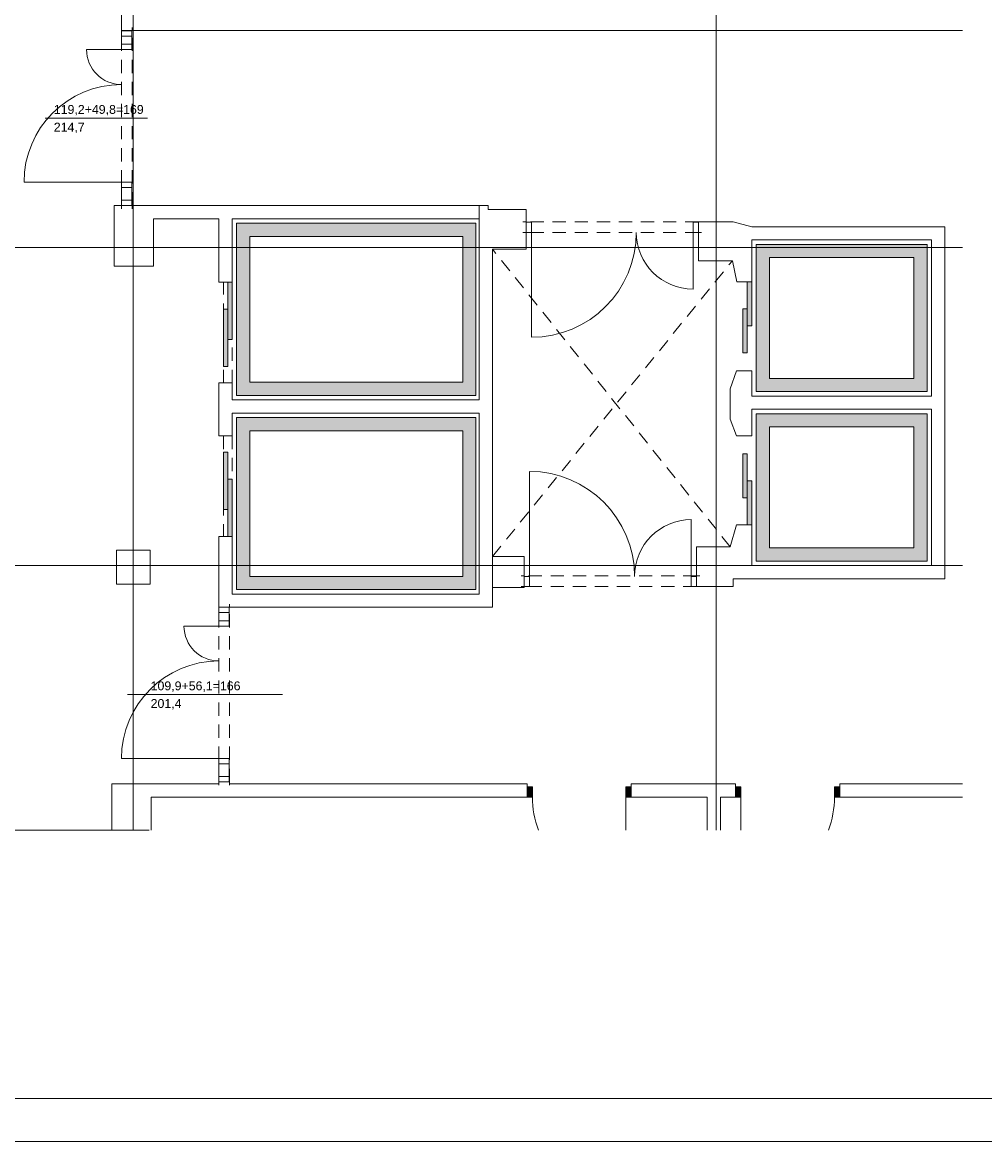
# Paper-space layout 'A-19 ROZBIÓRKI - PIĘTRO 1' of a CAD drawing. Header units: millimetres. Extents: x 0 to 540, y 0 to 297.
# Tile 5 of 8: x 198 to 307, y 0 to 127. Entities that reach past the tile are written whole.
import ezdxf
from ezdxf.xclip import XClip

# ---------------------------------------------------------------- set-up
doc = ezdxf.new("R2010")
doc.units = ezdxf.units.MM
doc.header["$MEASUREMENT"] = 0
doc.header["$XCLIPFRAME"] = 0
for name, pattern in [('ACAD_ISO03W100', [300, 120, -180]), ('DASHDOTX2', [1000, 500, -250, 0, -250]), ('Przer. długie kreski', [2.5, 1.5, -1]), ('PRZERYWANA_DU_A', [550, 350.0000000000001, -199.9999999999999])]:
    doc.linetypes.add(name, pattern=pattern)
for name, color, linetype, lineweight in [('0_Nr_pióra__2', 8, 'Continuous', 13), ('A_linie przekroju_Nr_pióra__1', 7, 'Continuous', 20), ('A_winda_Nr_pióra__1', 7, 'Continuous', 20), ('A_ściany_Nr_pióra__1', 7, 'Continuous', 20), ('Drzwi Archicad_Nr_pióra__1', 7, 'Continuous', 20), ('Znaczniki drzwi Archicada_Nr_pióra__3', 252, 'Continuous', 13)]:
    doc.layers.add(name, color=color, linetype=linetype, lineweight=lineweight)
for name, color, linetype, lineweight, true_color in [('A_Arkusz_Nr_pióra__255', 7, 'Continuous', 15, 0x242424), ('A_osie_Nr_pióra__16', 7, 'Continuous', 5, 0x0f0f0f), ('A_sufit_Nr_pióra__4', 7, 'Continuous', 18, 0x4b4b4b), ('A_ściany_Nr_pióra__10', 7, 'Continuous', 13, 0x4b4b4b)]:
    doc.layers.add(name, color=color, linetype=linetype, lineweight=lineweight, true_color=true_color)
for name, color, linetype in [('A_podrys', 7, 'Continuous'), ('A_winda', 7, 'Continuous'), ('Drzwi Archicad', 7, 'Continuous')]:
    doc.layers.add(name, color=color, linetype=linetype)
doc.styles.add('STYL_AUTOMATYCZNY_1', font='arial.ttf')

# ---------------------------------------------------------------- blocks, each defined once
blk = doc.blocks.new('Rysunek_1_1', base_point=(-1564.588101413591, -343.8120500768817))
at = {"layer": 'A_winda', "linetype": 'Continuous', "lineweight": 0, "true_color": 0xfdfdfd}
h = blk.add_hatch(color=7, dxfattribs=at)
h.paths.add_polyline_path([(222.4340075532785, 104.0127840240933), (222.4340075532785, 84.51278402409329), (249.5232325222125, 84.51278402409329), (249.5232325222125, 104.0127840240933)])
h.paths.add_polyline_path([(248.0232325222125, 102.5127840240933), (248.0232325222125, 86.01278402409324), (223.9340075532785, 86.01278402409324), (223.9340075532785, 102.5127840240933)], flags=0)
h = blk.add_hatch(color=7, dxfattribs=at)
h.paths.add_polyline_path([(281.2432325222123, 101.6127840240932), (281.2432325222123, 84.93828402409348), (300.6032325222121, 84.93828402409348), (300.6032325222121, 101.6127840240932)])
h.paths.add_polyline_path([(299.1032325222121, 100.1127840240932), (299.1032325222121, 86.43828402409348), (282.7432325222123, 86.43828402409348), (282.7432325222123, 100.1127840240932)], flags=0)
for points in [[(221.4340075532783, 90.82278402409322), (221.9340075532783, 90.82278402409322), (221.9340075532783, 97.32278402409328), (221.4340075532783, 97.32278402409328)], [(280.2432325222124, 92.38694185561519), (280.7432325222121, 92.38694185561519), (280.7432325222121, 97.38694185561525), (280.2432325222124, 97.38694185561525)], [(220.9340075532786, 87.76334673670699), (221.4340075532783, 87.76334673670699), (221.4340075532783, 94.26334673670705), (220.9340075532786, 94.26334673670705)], [(279.7432325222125, 89.32750456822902), (280.2432325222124, 89.32750456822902), (280.2432325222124, 94.32750456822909), (279.7432325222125, 94.32750456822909)], [(220.9340075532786, 78.08222131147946), (220.9340075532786, 71.5822213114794), (221.4340075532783, 71.5822213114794), (221.4340075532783, 78.08222131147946)], [(279.7432325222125, 77.8998596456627), (279.7432325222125, 72.89985964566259), (280.2432325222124, 72.89985964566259), (280.2432325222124, 77.8998596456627)], [(221.4340075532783, 75.0227840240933), (221.4340075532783, 68.52278402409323), (221.9340075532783, 68.52278402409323), (221.9340075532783, 75.0227840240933)], [(280.2432325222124, 74.84042235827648), (280.2432325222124, 69.84042235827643), (280.7432325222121, 69.84042235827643), (280.7432325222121, 74.84042235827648)]]:
    blk.add_hatch(color=7, dxfattribs=at).paths.add_polyline_path(points)
h = blk.add_hatch(color=7, dxfattribs=at)
h.paths.add_polyline_path([(300.6032325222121, 82.43828402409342), (281.2432325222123, 82.43828402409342), (281.2432325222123, 65.73078402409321), (300.6032325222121, 65.73078402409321)])
h.paths.add_polyline_path([(299.1032325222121, 80.93828402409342), (299.1032325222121, 67.23078402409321), (282.7432325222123, 67.23078402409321), (282.7432325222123, 80.93828402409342)], flags=0)
h = blk.add_hatch(color=7, dxfattribs=at)
h.paths.add_polyline_path([(222.4340075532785, 82.01278402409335), (222.4340075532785, 62.51278402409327), (249.5232325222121, 62.51278402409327), (249.5232325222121, 82.01278402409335)])
h.paths.add_polyline_path([(248.023232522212, 80.51278402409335), (248.023232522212, 64.01278402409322), (223.9340075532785, 64.01278402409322), (223.9340075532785, 80.51278402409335)], flags=0)
at = {"layer": 'Drzwi Archicad', "linetype": 'Continuous', "lineweight": 0, "true_color": 0xfdfdfd}
for points in [[(255.3090075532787, 40.1627840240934), (255.3090075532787, 39.01278402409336), (255.9090075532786, 39.01278402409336), (255.9090075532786, 40.1627840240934)], [(267.1090075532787, 39.01278402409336), (267.1090075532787, 40.1627840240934), (266.5090075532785, 40.1627840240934), (266.5090075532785, 39.01278402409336)], [(278.9090075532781, 39.01278402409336), (279.5090075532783, 39.01278402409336), (279.5090075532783, 40.1627840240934), (278.9090075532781, 40.1627840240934)], [(290.7090075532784, 40.1627840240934), (290.1090075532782, 40.1627840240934), (290.1090075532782, 39.01278402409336), (290.7090075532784, 39.01278402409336)]]:
    blk.add_hatch(color=7, dxfattribs=at).paths.add_polyline_path(points)
at = {"layer": '0_Nr_pióra__2', "color": 8, "linetype": 'PRZERYWANA_DU_A', "lineweight": 13, "flags": 128}
for points in [[(177.5380223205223, 35.26278402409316), (212.5380223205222, 35.26278402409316)], [(212.5380223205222, 35.26278402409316), (304.6032325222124, 35.26278402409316)]]:
    blk.add_lwpolyline(points, dxfattribs=at)
at = {"layer": 'A_linie przekroju_Nr_pióra__1', "color": 7, "linetype": 'ACAD_ISO03W100', "lineweight": 20}
blk.add_line((73.63700561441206, 73.09548569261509), (304.6032339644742, 73.09548569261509), dxfattribs=at)
at = {"layer": 'A_osie_Nr_pióra__16', "color": 250, "linetype": 'DASHDOTX2', "lineweight": 5, "true_color": 0x0f0f0f}
for p, q in [((210.7090091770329, 184.72075862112), (210.7090091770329, 35.26278466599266)), ((276.7090088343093, 184.72075862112), (276.7090088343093, 35.26278466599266)), ((304.603231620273, 101.2627815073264), (80.40434008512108, 101.2627815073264)), ((304.603231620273, 65.26278757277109), (80.40434008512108, 65.26278757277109))]:
    blk.add_line(p, q, dxfattribs=at)
at = {"layer": 'A_sufit_Nr_pióra__4', "color": 251, "linetype": 'Przer. długie kreski', "lineweight": 18, "true_color": 0x4b4b4b}
for p, q in [((278.2988051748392, 67.36680491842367), (251.3988067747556, 101.0668039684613)), ((251.3988067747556, 66.26680569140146), (278.5488043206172, 99.76680318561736))]:
    blk.add_line(p, q, dxfattribs=at)
at = {"layer": 'A_winda_Nr_pióra__1', "color": 7, "linetype": 'Przer. długie kreski', "lineweight": 20}
for p, q in [((220.9340067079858, 85.92278513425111), (220.9340067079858, 97.32278424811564)), ((221.9340070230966, 85.92278513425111), (221.9340070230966, 96.92278486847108)), ((220.9340067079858, 79.92278324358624), (220.9340067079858, 68.52278412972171)), ((221.9340070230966, 79.92278324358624), (221.9340070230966, 68.92278350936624))]:
    blk.add_line(p, q, dxfattribs=at)
at = {"layer": 'A_winda_Nr_pióra__1', "color": 7, "linetype": 'PRZERYWANA_DU_A', "lineweight": 20, "flags": 128}
for points in [[(222.4340075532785, 104.0127840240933), (249.5232325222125, 104.0127840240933), (249.5232325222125, 84.51278402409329), (222.4340075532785, 84.51278402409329)], [(248.0232325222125, 102.5127840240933), (248.0232325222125, 86.01278402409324), (223.9340075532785, 86.01278402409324), (223.9340075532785, 102.5127840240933)], [(281.2432325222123, 101.6127840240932), (300.6032325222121, 101.6127840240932), (300.6032325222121, 84.93828402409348), (281.2432325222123, 84.93828402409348)], [(299.1032325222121, 100.1127840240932), (299.1032325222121, 86.43828402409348), (282.7432325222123, 86.43828402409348), (282.7432325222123, 100.1127840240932)], [(300.6032325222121, 82.43828402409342), (281.2432325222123, 82.43828402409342), (281.2432325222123, 65.73078402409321), (300.6032325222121, 65.73078402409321)], [(222.4340075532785, 82.01278402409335), (249.5232325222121, 82.01278402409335), (249.5232325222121, 62.51278402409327), (222.4340075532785, 62.51278402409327)], [(248.023232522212, 80.51278402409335), (248.023232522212, 64.01278402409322), (223.9340075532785, 64.01278402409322), (223.9340075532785, 80.51278402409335)], [(299.1032325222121, 80.93828402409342), (299.1032325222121, 67.23078402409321), (282.7432325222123, 67.23078402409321), (282.7432325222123, 80.93828402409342)]]:
    blk.add_lwpolyline(points, close=True, dxfattribs=at)
at = {"layer": 'A_winda_Nr_pióra__1', "color": 7, "linetype": 'Continuous', "lineweight": 20, "flags": 128}
for points in [[(221.4340075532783, 90.82278402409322), (221.4340075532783, 97.32278402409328), (221.9340075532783, 97.32278402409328), (221.9340075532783, 90.82278402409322)], [(280.2432325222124, 92.38694185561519), (280.2432325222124, 97.38694185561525), (280.7432325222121, 97.38694185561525), (280.7432325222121, 92.38694185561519)], [(220.9340075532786, 87.76334673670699), (220.9340075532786, 94.26334673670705), (221.4340075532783, 94.26334673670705), (221.4340075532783, 87.76334673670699)], [(279.7432325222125, 89.32750456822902), (279.7432325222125, 94.32750456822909), (280.2432325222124, 94.32750456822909), (280.2432325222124, 89.32750456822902)], [(220.9340075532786, 78.08222131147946), (220.9340075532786, 71.5822213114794), (221.4340075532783, 71.5822213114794), (221.4340075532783, 78.08222131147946)], [(279.7432325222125, 77.8998596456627), (279.7432325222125, 72.89985964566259), (280.2432325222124, 72.89985964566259), (280.2432325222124, 77.8998596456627)], [(221.4340075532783, 75.0227840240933), (221.4340075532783, 68.52278402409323), (221.9340075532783, 68.52278402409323), (221.9340075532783, 75.0227840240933)], [(280.2432325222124, 74.84042235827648), (280.2432325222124, 69.84042235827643), (280.7432325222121, 69.84042235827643), (280.7432325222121, 74.84042235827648)]]:
    blk.add_lwpolyline(points, close=True, dxfattribs=at)
at = {"layer": 'A_ściany_Nr_pióra__1', "color": 7, "linetype": 'Continuous', "lineweight": 20}
for p, q in [((209.4040146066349, 125.7927823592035), (209.4040146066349, 126.1627839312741)), ((209.4040146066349, 125.7927823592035), (210.5540151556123, 125.7927823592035)), ((210.5540151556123, 125.7927823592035), (210.5930145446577, 125.7927823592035)), ((210.5930145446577, 125.7927823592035), (210.5930145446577, 126.1627839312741)), ((209.4040146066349, 106.0127848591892), (209.4040146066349, 105.6427832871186)), ((209.4040146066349, 106.0127848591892), (210.5540151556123, 106.0127848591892)), ((210.5540151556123, 106.0127848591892), (210.5930145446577, 106.0127848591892)), ((210.5930145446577, 106.0127848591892), (210.5930145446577, 105.6427832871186)), ((255.198806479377, 104.1668038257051), (254.8288049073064, 104.1668038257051)), ((255.198806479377, 104.11680250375), (255.198806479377, 104.1668038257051)), ((255.198806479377, 102.9668056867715), (255.198806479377, 104.11680250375)), ((274.6988070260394, 104.1668038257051), (275.0688048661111, 104.1668038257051)), ((274.6988070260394, 104.11680250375), (274.6988070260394, 104.1668038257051)), ((274.6988070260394, 102.9668056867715), (274.6988070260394, 104.11680250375)), ((255.198806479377, 102.9668056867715), (254.8288049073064, 102.9668056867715)), ((274.6988070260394, 102.9668056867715), (275.0688048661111, 102.9668056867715)), ((220.4340084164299, 97.32278424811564), (221.9340070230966, 97.32278424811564)), ((280.7432309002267, 97.38694104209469), (279.0642083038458, 97.38694104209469)), ((279.0142069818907, 87.28694271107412), (280.7432309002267, 87.28694271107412)), ((220.4340084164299, 85.92278513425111), (221.9340070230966, 85.92278513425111)), ((221.9340070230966, 79.92278324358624), (220.4340084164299, 79.92278324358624)), ((280.7432346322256, 79.94178285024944), (279.0142069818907, 79.94178285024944)), ((279.0138151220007, 69.8404223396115), (280.7432346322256, 69.8404223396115)), ((221.9340070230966, 68.52278412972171), (220.4340084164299, 68.52278412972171)), ((254.9988049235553, 64.0668035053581), (254.6288070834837, 64.0668035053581)), ((254.9988049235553, 64.01680218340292), (254.9988049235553, 64.0668035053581)), ((254.9988049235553, 62.86680536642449), (254.9988049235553, 64.01680218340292)), ((274.4988054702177, 64.0668035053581), (274.8688070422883, 64.0668035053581)), ((274.4988054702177, 64.01680218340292), (274.4988054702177, 64.0668035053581)), ((274.4988054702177, 62.86680536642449), (274.4988054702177, 64.01680218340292)), ((254.9988049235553, 62.86680536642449), (254.6288070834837, 62.86680536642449)), ((274.4988054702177, 62.86680536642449), (274.8688070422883, 62.86680536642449)), ((220.4340084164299, 60.51278358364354), (220.4340084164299, 60.88278515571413)), ((221.6230083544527, 60.51278358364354), (221.6230083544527, 60.88278515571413)), ((220.4340084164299, 60.51278358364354), (221.5840089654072, 60.51278358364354)), ((221.5840089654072, 60.51278358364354), (221.6230083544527, 60.51278358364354)), ((220.4340084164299, 40.73278235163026), (220.4340084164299, 40.36278451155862)), ((220.4340084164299, 40.73278235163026), (221.5840089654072, 40.73278235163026)), ((221.5840089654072, 40.73278235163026), (221.6230083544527, 40.73278235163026)), ((221.6230083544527, 40.73278235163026), (221.6230083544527, 40.36278451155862)), ((255.3090086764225, 40.51278474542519), (254.9390071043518, 40.51278474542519)), ((255.3090086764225, 40.16278295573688), (255.3090086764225, 40.51278474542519)), ((255.3090086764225, 39.0127824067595), (255.3090086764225, 40.16278295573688)), ((267.1090071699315, 40.51278474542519), (267.4790087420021, 40.51278474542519)), ((267.1090071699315, 40.16278295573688), (267.1090071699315, 40.51278474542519)), ((267.1090071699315, 39.0127824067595), (267.1090071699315, 40.16278295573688)), ((278.9090093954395, 40.51278474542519), (278.5390078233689, 40.51278474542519)), ((278.9090093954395, 40.16278295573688), (278.9090093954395, 40.51278474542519)), ((278.9090093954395, 39.0127824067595), (278.9090093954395, 40.16278295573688)), ((290.7090078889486, 40.51278474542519), (291.0790057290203, 40.51278474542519)), ((290.7090078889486, 40.16278295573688), (290.7090078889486, 40.51278474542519)), ((290.7090078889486, 39.0127824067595), (290.7090078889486, 40.16278295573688)), ((255.3090086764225, 39.0127824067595), (254.8390081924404, 39.0127824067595)), ((267.1090071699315, 39.0127824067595), (267.5790076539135, 39.0127824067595)), ((278.9090093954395, 39.0127824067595), (278.4390089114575, 39.0127824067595)), ((290.7090078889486, 39.0127824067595), (291.1790083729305, 39.0127824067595))]:
    blk.add_line(p, q, dxfattribs=at)
at = {"layer": 'A_ściany_Nr_pióra__1', "color": 7, "linetype": 'Continuous', "lineweight": 20, "flags": 128}
for points in [[(209.4040144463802, 132.0647843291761), (209.4040144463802, 125.8427840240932)], [(209.4040144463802, 125.8427840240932), (304.6032325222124, 125.8427840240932)], [(249.8988059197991, 106.0127840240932), (208.5540075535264, 106.0127840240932)], [(208.5540075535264, 106.0127840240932), (208.5540075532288, 99.16278402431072)], [(250.8932325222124, 106.0127840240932), (249.8988059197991, 106.0127840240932)], [(249.8988059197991, 106.0127840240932), (249.8988059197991, 104.5127840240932)], [(250.8932325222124, 105.5627840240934), (250.8932325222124, 106.0127840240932)], [(255.1988059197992, 105.5627840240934), (250.8932325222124, 105.5627840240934)], [(255.1988059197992, 104.1668039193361), (255.1988059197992, 105.5627840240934)], [(213.0040075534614, 104.5127840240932), (220.4340075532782, 104.5127840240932)], [(213.0040075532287, 99.16278402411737), (213.0040075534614, 104.5127840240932)], [(220.4340075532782, 104.5127840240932), (220.4340075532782, 97.32278402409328)], [(221.9340075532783, 97.32278397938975), (221.9340075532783, 104.5127840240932)], [(221.9340075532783, 104.5127840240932), (249.8988059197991, 104.5127840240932)], [(249.8988059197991, 104.5127840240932), (249.8988059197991, 101.0668039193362)], [(278.6321470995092, 104.1668039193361), (274.698805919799, 104.1668039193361)], [(280.7432325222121, 103.6127840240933), (278.6321470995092, 104.1668039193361)], [(255.1988059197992, 101.0668039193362), (255.1988059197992, 102.9668039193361)], [(274.698805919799, 102.9668039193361), (274.698805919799, 99.76680391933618)], [(302.6032325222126, 103.6127840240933), (280.7432325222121, 103.6127840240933)], [(302.6032325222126, 102.1127840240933), (302.6032325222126, 103.6127840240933)], [(280.7432325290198, 102.1127840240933), (301.1032325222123, 102.1127840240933)], [(280.743232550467, 97.38694273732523), (280.7432325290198, 102.1127840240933)], [(301.1032325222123, 102.1127840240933), (301.1032325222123, 84.43828402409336)], [(302.6032325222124, 63.73078402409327), (302.6032325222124, 102.1127840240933)], [(249.8988059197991, 101.0668039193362), (249.8988059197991, 84.01278402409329)], [(251.3988059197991, 60.51278402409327), (251.3988059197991, 101.0668039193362)], [(251.3988059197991, 101.0668039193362), (255.1988059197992, 101.0668039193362)], [(208.5540075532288, 99.16278402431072), (213.0040075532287, 99.16278402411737)], [(274.698805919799, 99.76680391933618), (278.5488059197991, 99.76680391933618)], [(278.5488059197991, 99.76680391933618), (279.0642084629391, 97.3869419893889)], [(279.014208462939, 87.28694198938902), (278.2988059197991, 85.25945605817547)], [(280.7432326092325, 84.43828402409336), (280.7432325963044, 87.28694187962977)], [(220.4340075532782, 85.92278402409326), (220.4340075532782, 79.9227840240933)], [(221.9340075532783, 84.01278402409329), (221.9340075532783, 85.92278379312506)], [(278.2988059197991, 85.25945605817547), (278.2988059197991, 81.80945605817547)], [(249.8988059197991, 84.01278402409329), (221.9340075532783, 84.01278402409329)], [(301.1032325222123, 84.43828402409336), (280.7432326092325, 84.43828402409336)], [(221.9340075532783, 79.92278412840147), (221.9340075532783, 82.51278402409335)], [(221.9340075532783, 82.51278402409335), (249.8988059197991, 82.51278402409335)], [(249.8988059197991, 82.51278402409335), (249.8988059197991, 62.01278402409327)], [(280.7432326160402, 82.93828402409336), (301.1032325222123, 82.93828402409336)], [(280.7432326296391, 79.94178401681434), (280.74323261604, 82.93828402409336)], [(301.1032325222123, 82.93828402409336), (301.1032325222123, 65.23078402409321)], [(278.2988059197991, 81.80945605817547), (279.014208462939, 79.94178392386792)], [(279.014208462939, 69.84178392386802), (278.2988059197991, 67.36680391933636)], [(280.7432326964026, 65.23078402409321), (280.7432326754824, 69.84042223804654)], [(220.4340075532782, 68.52278402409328), (220.4340075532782, 60.51278402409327)], [(221.9340075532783, 62.01278402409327), (221.9340075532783, 68.52278394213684)], [(278.2988059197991, 67.36680391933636), (274.4988059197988, 67.36680391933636)], [(274.4988059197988, 67.36680391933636), (274.4988059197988, 64.06680391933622)], [(208.8340075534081, 66.96278402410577), (208.8340075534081, 63.11278402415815)], [(212.6340075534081, 66.96278402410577), (208.8340075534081, 66.96278402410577)], [(212.6340075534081, 63.11278402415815), (212.6340075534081, 66.96278402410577)], [(254.9988059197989, 66.26680391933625), (251.3988059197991, 66.26680391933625)], [(251.3988059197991, 66.26680391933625), (251.3988059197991, 62.76680391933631)], [(254.9988059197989, 64.06680391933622), (254.9988059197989, 66.26680391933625)], [(301.1032325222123, 65.23078402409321), (280.7432326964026, 65.23078402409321)], [(278.6321470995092, 62.8668039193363), (278.6321470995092, 63.73078399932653)], [(278.6321470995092, 63.73078399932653), (280.7432327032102, 63.73078399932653)], [(280.7432327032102, 63.73078402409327), (302.6032325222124, 63.73078402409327)], [(208.8340075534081, 63.11278402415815), (212.6340075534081, 63.11278402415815)], [(251.3988059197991, 62.76680391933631), (254.9988059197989, 62.76680391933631)], [(254.9988059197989, 62.76680391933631), (254.9988059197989, 62.8668039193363)], [(274.4988059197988, 62.8668039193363), (278.6321470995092, 62.8668039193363)], [(249.8988059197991, 62.01278402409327), (221.9340075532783, 62.01278402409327)], [(221.6230075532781, 60.51278402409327), (251.3988059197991, 60.51278402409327)], [(220.4340075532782, 40.73278408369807), (220.4340075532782, 40.51278402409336)], [(221.6230075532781, 40.51278402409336), (221.6230075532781, 40.73278408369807)], [(220.4340075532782, 40.51278402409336), (208.309007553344, 40.51278402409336)], [(208.309007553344, 40.51278402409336), (208.309007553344, 35.26278402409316)], [(255.3090080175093, 40.51278402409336), (221.6230075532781, 40.51278402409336)], [(278.9090077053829, 40.51278402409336), (267.1090070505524, 40.51278402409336)], [(304.6032325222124, 40.51278402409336), (290.7090083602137, 40.51278402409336)], [(212.7590075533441, 39.01278402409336), (255.309007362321, 39.01278402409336)], [(212.7590075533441, 35.26278402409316), (212.7590075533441, 39.01278402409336)], [(267.1090073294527, 39.01278402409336), (275.7090075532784, 39.01278402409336)], [(275.7090075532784, 39.01278402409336), (275.7090075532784, 35.26278402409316)], [(277.2090075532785, 39.01278402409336), (278.9090072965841, 39.01278402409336)], [(277.2090075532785, 35.26278402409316), (277.2090075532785, 39.01278402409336)], [(290.7090072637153, 39.01278402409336), (304.6032325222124, 39.01278402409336)]]:
    blk.add_lwpolyline(points, dxfattribs=at)
at = {"layer": 'A_ściany_Nr_pióra__10', "color": 251, "linetype": 'Przer. długie kreski', "lineweight": 13, "true_color": 0x4b4b4b}
for p, q in [((209.4040146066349, 106.0127848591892), (209.4040146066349, 125.7927823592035)), ((210.5930145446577, 106.0127848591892), (210.5930145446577, 125.7927823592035)), ((274.6988070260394, 104.1668038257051), (255.198806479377, 104.1668038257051)), ((274.6988070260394, 102.9668056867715), (255.198806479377, 102.9668056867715)), ((274.4858181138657, 64.0668035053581), (254.9930352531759, 64.0668035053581)), ((274.4858181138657, 62.86680536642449), (254.9930352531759, 62.86680536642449)), ((220.4340084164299, 40.73278235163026), (220.4340084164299, 60.51278358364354)), ((221.6230083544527, 40.73278235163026), (221.6230083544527, 60.51278358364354))]:
    blk.add_line(p, q, dxfattribs=at)
at = {"layer": 'Drzwi Archicad_Nr_pióra__1', "color": 7, "linetype": 'Continuous', "lineweight": 20}
for p, q in [((209.4040146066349, 125.7927823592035), (209.4040146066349, 126.1627839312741)), ((209.4040146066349, 125.7927823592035), (209.4040146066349, 126.1627839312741)), ((209.4040146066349, 125.1927851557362), (209.4040146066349, 125.7927823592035)), ((209.4040146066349, 125.7927823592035), (210.5540151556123, 125.7927823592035)), ((209.4040146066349, 125.7927823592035), (210.5540151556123, 125.7927823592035)), ((209.4040146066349, 125.7927823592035), (210.5540151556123, 125.7927823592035)), ((210.5540151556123, 125.7927823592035), (210.5540151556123, 125.1927851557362)), ((210.5540151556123, 125.7927823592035), (210.5930145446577, 125.7927823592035)), ((210.5540151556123, 125.7927823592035), (210.5930145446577, 125.7927823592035)), ((210.5930145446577, 125.7927823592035), (210.5930145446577, 126.1627839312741)), ((210.5930145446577, 125.7927823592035), (210.5930145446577, 126.1627839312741)), ((210.5540151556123, 125.1927851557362), (209.4040146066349, 125.1927851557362)), ((209.4040146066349, 124.2709366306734), (209.4040146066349, 125.1927851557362)), ((209.4040146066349, 125.1927851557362), (210.5540151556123, 125.1927851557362)), ((209.4040146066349, 123.6709356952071), (209.4040146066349, 124.2709366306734)), ((209.4040146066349, 124.2709366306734), (210.5540151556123, 124.2709366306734)), ((210.5540151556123, 124.2709366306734), (209.4040146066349, 124.2709366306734)), ((210.5540151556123, 125.1927851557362), (210.5540151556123, 124.2709366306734)), ((210.5540151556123, 124.2709366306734), (210.5540151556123, 123.6709356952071)), ((209.4040146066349, 123.6709356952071), (205.4440129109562, 123.6709356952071)), ((210.5540151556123, 123.6709356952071), (209.4040146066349, 123.6709356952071)), ((209.4040146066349, 108.6709347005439), (198.3640153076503, 108.6709347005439)), ((209.4040146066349, 108.0709337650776), (209.4040146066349, 108.6709347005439)), ((209.4040146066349, 108.6709347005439), (210.5540151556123, 108.6709347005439)), ((210.5540151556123, 108.0709337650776), (209.4040146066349, 108.0709337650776)), ((209.4040146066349, 106.6127857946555), (209.4040146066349, 108.0709337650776)), ((209.4040146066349, 108.0709337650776), (210.5540151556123, 108.0709337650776)), ((210.5540151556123, 108.6709347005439), (210.5540151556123, 108.0709337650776)), ((210.5540151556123, 108.0709337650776), (210.5540151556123, 106.6127857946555)), ((209.4040146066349, 106.0127848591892), (209.4040146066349, 106.6127857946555)), ((209.4040146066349, 106.6127857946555), (210.5540151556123, 106.6127857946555)), ((210.5540151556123, 106.6127857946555), (209.4040146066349, 106.6127857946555)), ((210.5540151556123, 106.6127857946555), (210.5540151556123, 106.0127848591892)), ((210.5540151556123, 106.0127848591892), (209.4040146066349, 106.0127848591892)), ((209.4040146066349, 106.0127848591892), (210.5540151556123, 106.0127848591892)), ((209.4040146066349, 106.0127848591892), (210.5540151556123, 106.0127848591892)), ((209.4040146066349, 106.0127848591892), (209.4040146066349, 105.6427832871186)), ((209.4040146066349, 106.0127848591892), (209.4040146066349, 105.6427832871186)), ((210.5540151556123, 106.0127848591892), (210.5930145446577, 106.0127848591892)), ((210.5540151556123, 106.0127848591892), (210.5930145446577, 106.0127848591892)), ((210.5930145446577, 106.0127848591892), (210.5930145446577, 105.6427832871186)), ((210.5930145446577, 106.0127848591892), (210.5930145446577, 105.6427832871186)), ((255.198806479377, 104.1668038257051), (254.8288049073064, 104.1668038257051)), ((255.198806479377, 104.1668038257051), (254.8288049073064, 104.1668038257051)), ((255.198806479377, 104.11680250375), (255.198806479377, 104.1668038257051)), ((255.198806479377, 104.11680250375), (255.198806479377, 104.1668038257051)), ((255.7988074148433, 104.11680250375), (255.198806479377, 104.11680250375)), ((255.198806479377, 104.11680250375), (255.198806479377, 102.9668056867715)), ((255.198806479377, 102.9668056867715), (255.198806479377, 104.11680250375)), ((255.198806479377, 102.9668056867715), (255.198806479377, 104.11680250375)), ((255.7988074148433, 102.9668056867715), (255.7988074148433, 104.11680250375)), ((274.6988070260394, 104.11680250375), (274.0988060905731, 104.11680250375)), ((274.0988060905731, 104.11680250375), (274.0988060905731, 102.9668056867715)), ((274.6988070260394, 104.11680250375), (274.6988070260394, 104.1668038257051)), ((274.6988070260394, 104.11680250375), (274.6988070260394, 104.1668038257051)), ((274.6988070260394, 104.1668038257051), (275.0688048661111, 104.1668038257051)), ((274.6988070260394, 104.1668038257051), (275.0688048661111, 104.1668038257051)), ((274.6988070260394, 102.9668056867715), (274.6988070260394, 104.11680250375)), ((274.6988070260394, 102.9668056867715), (274.6988070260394, 104.11680250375)), ((274.6988070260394, 102.9668056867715), (274.6988070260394, 104.11680250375)), ((255.198806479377, 102.9668056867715), (254.8288049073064, 102.9668056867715)), ((255.198806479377, 102.9668056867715), (254.8288049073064, 102.9668056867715)), ((255.198806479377, 102.9668056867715), (255.7988074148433, 102.9668056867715)), ((255.7988074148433, 102.9668056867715), (255.7988074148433, 91.08680433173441)), ((274.0988060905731, 102.9668056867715), (274.6988070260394, 102.9668056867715)), ((274.0988060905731, 102.9668056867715), (274.0988060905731, 96.54680463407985)), ((274.6988070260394, 102.9668056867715), (275.0688048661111, 102.9668056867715)), ((274.6988070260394, 102.9668056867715), (275.0688048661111, 102.9668056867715)), ((220.4340084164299, 97.32278424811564), (221.9340070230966, 97.32278424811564)), ((280.7432309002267, 97.38694104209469), (279.0642083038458, 97.38694104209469)), ((279.0142069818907, 87.28694271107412), (280.7432309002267, 87.28694271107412)), ((220.4340084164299, 85.92278513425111), (221.9340070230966, 85.92278513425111)), ((221.9340070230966, 79.92278324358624), (220.4340084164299, 79.92278324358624)), ((280.7432346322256, 79.94178285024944), (279.0142069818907, 79.94178285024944)), ((255.5988058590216, 64.01680218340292), (255.5988058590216, 75.89680353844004)), ((273.8988045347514, 64.01680218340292), (273.8988045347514, 70.4368032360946)), ((279.0138151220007, 69.8404223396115), (280.7432346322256, 69.8404223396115)), ((221.9340070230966, 68.52278412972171), (220.4340084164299, 68.52278412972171)), ((254.9988049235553, 64.0668035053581), (254.6288070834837, 64.0668035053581)), ((254.9988049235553, 64.0668035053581), (254.6288070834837, 64.0668035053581)), ((254.9988049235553, 64.01680218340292), (254.9988049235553, 64.0668035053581)), ((254.9988049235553, 64.01680218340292), (254.9988049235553, 64.0668035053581)), ((254.9988049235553, 64.01680218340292), (255.5988058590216, 64.01680218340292)), ((254.9988049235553, 62.86680536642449), (254.9988049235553, 64.01680218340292)), ((254.9988049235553, 62.86680536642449), (254.9988049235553, 64.01680218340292)), ((254.9988049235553, 62.86680536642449), (254.9988049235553, 64.01680218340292)), ((255.5988058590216, 64.01680218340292), (255.5988058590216, 62.86680536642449)), ((273.8988045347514, 62.86680536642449), (273.8988045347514, 64.01680218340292)), ((273.8988045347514, 64.01680218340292), (274.4988054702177, 64.01680218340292)), ((274.4988054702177, 64.01680218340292), (274.4988054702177, 64.0668035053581)), ((274.4988054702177, 64.01680218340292), (274.4988054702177, 64.0668035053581)), ((274.4988054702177, 64.0668035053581), (274.8688070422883, 64.0668035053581)), ((274.4988054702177, 64.0668035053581), (274.8688070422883, 64.0668035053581)), ((274.4988054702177, 64.01680218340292), (274.4988054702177, 62.86680536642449)), ((274.4988054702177, 62.86680536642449), (274.4988054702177, 64.01680218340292)), ((274.4988054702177, 62.86680536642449), (274.4988054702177, 64.01680218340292)), ((254.9988049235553, 62.86680536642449), (254.6288070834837, 62.86680536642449)), ((254.9988049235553, 62.86680536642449), (254.6288070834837, 62.86680536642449)), ((255.5988058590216, 62.86680536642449), (254.9988049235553, 62.86680536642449)), ((274.4988054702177, 62.86680536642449), (273.8988045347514, 62.86680536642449)), ((274.4988054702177, 62.86680536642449), (274.8688070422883, 62.86680536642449)), ((274.4988054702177, 62.86680536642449), (274.8688070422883, 62.86680536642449)), ((220.4340084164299, 60.51278358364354), (220.4340084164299, 60.88278515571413)), ((220.4340084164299, 60.51278358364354), (220.4340084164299, 60.88278515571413)), ((221.6230083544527, 60.51278358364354), (221.6230083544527, 60.88278515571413)), ((221.6230083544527, 60.51278358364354), (221.6230083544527, 60.88278515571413)), ((220.4340084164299, 59.91278264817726), (220.4340084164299, 60.51278358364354)), ((220.4340084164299, 60.51278358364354), (221.5840089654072, 60.51278358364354)), ((220.4340084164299, 60.51278358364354), (221.5840089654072, 60.51278358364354)), ((220.4340084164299, 60.51278358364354), (221.5840089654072, 60.51278358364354)), ((221.5840089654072, 59.91278264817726), (220.4340084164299, 59.91278264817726)), ((220.4340084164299, 58.99093412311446), (220.4340084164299, 59.91278264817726)), ((220.4340084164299, 59.91278264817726), (221.5840089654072, 59.91278264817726)), ((221.5840089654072, 60.51278358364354), (221.5840089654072, 59.91278264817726)), ((221.5840089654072, 60.51278358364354), (221.6230083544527, 60.51278358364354)), ((221.5840089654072, 60.51278358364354), (221.6230083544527, 60.51278358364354)), ((221.5840089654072, 59.91278264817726), (221.5840089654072, 58.99093412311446)), ((220.4340084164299, 58.39093318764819), (216.4740067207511, 58.39093318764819)), ((220.4340084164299, 58.39093318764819), (220.4340084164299, 58.99093412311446)), ((220.4340084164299, 58.99093412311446), (221.5840089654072, 58.99093412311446)), ((221.5840089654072, 58.99093412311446), (220.4340084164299, 58.99093412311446)), ((221.5840089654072, 58.39093318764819), (220.4340084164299, 58.39093318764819)), ((221.5840089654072, 58.99093412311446), (221.5840089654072, 58.39093318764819)), ((220.4340084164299, 43.3909359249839), (209.3940091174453, 43.3909359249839)), ((220.4340084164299, 42.79093498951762), (220.4340084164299, 43.3909359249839)), ((220.4340084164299, 43.3909359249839), (221.5840089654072, 43.3909359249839)), ((221.5840089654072, 43.3909359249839), (221.5840089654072, 42.79093498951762)), ((221.5840089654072, 42.79093498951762), (220.4340084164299, 42.79093498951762)), ((220.4340084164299, 41.33278328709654), (220.4340084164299, 42.79093498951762)), ((220.4340084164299, 42.79093498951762), (221.5840089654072, 42.79093498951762)), ((221.5840089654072, 42.79093498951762), (221.5840089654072, 41.33278328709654)), ((220.4340084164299, 40.73278235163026), (220.4340084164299, 41.33278328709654)), ((220.4340084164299, 41.33278328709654), (221.5840089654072, 41.33278328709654)), ((221.5840089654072, 41.33278328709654), (220.4340084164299, 41.33278328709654)), ((221.5840089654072, 40.73278235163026), (220.4340084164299, 40.73278235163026)), ((220.4340084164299, 40.73278235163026), (221.5840089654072, 40.73278235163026)), ((220.4340084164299, 40.73278235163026), (221.5840089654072, 40.73278235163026)), ((220.4340084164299, 40.73278235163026), (220.4340084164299, 40.36278451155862)), ((220.4340084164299, 40.73278235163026), (220.4340084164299, 40.36278451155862)), ((221.5840089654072, 41.33278328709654), (221.5840089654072, 40.73278235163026)), ((221.5840089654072, 40.73278235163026), (221.6230083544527, 40.73278235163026)), ((221.5840089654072, 40.73278235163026), (221.6230083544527, 40.73278235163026)), ((221.6230083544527, 40.73278235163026), (221.6230083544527, 40.36278451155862)), ((221.6230083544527, 40.73278235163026), (221.6230083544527, 40.36278451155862)), ((255.3090086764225, 40.51278474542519), (254.9390071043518, 40.51278474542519)), ((255.3090086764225, 40.51278474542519), (254.9390071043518, 40.51278474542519)), ((255.3090086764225, 40.16278295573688), (255.3090086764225, 40.51278474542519)), ((255.3090086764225, 40.16278295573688), (255.3090086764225, 40.51278474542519)), ((255.3090086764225, 40.16278295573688), (255.9090058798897, 40.16278295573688)), ((255.3090086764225, 39.0127824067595), (255.3090086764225, 40.16278295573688)), ((255.3090086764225, 39.0127824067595), (255.3090086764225, 40.16278295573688)), ((255.3090086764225, 39.0127824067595), (255.3090086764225, 40.16278295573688)), ((255.9090058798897, 40.16278295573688), (255.9090058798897, 39.0127824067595)), ((266.5090062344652, 39.0127824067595), (266.5090062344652, 40.16278295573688)), ((266.5090062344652, 40.16278295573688), (267.1090071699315, 40.16278295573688)), ((267.1090071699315, 40.16278295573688), (267.1090071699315, 40.51278474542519)), ((267.1090071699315, 40.16278295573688), (267.1090071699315, 40.51278474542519)), ((267.1090071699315, 40.51278474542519), (267.4790087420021, 40.51278474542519)), ((267.1090071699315, 40.51278474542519), (267.4790087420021, 40.51278474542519)), ((267.1090071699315, 40.16278295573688), (267.1090071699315, 39.0127824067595)), ((267.1090071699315, 39.0127824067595), (267.1090071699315, 40.16278295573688)), ((267.1090071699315, 39.0127824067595), (267.1090071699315, 40.16278295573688)), ((278.9090093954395, 40.51278474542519), (278.5390078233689, 40.51278474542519)), ((278.9090093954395, 40.51278474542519), (278.5390078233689, 40.51278474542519)), ((278.9090093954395, 40.16278295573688), (278.9090093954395, 40.51278474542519)), ((278.9090093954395, 40.16278295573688), (278.9090093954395, 40.51278474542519)), ((279.5090065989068, 40.16278295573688), (278.9090093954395, 40.16278295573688)), ((278.9090093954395, 40.16278295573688), (278.9090093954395, 39.0127824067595)), ((278.9090093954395, 39.0127824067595), (278.9090093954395, 40.16278295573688)), ((278.9090093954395, 39.0127824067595), (278.9090093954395, 40.16278295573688)), ((279.5090065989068, 39.0127824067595), (279.5090065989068, 40.16278295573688)), ((290.7090078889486, 40.16278295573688), (290.1090069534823, 40.16278295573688)), ((290.1090069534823, 40.16278295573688), (290.1090069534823, 39.0127824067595)), ((290.7090078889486, 40.16278295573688), (290.7090078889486, 40.51278474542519)), ((290.7090078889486, 40.16278295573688), (290.7090078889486, 40.51278474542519)), ((290.7090078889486, 40.51278474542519), (291.0790057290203, 40.51278474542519)), ((290.7090078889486, 40.51278474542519), (291.0790057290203, 40.51278474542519)), ((290.7090078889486, 39.0127824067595), (290.7090078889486, 40.16278295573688)), ((290.7090078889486, 39.0127824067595), (290.7090078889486, 40.16278295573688)), ((290.7090078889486, 39.0127824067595), (290.7090078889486, 40.16278295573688)), ((255.3090086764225, 39.0127824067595), (254.8390081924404, 39.0127824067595)), ((255.3090086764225, 39.0127824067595), (254.8390081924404, 39.0127824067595)), ((255.9090058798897, 39.0127824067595), (255.3090086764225, 39.0127824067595)), ((266.5090062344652, 39.01278437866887), (266.5090062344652, 35.26278226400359)), ((267.1090071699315, 39.0127824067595), (266.5090062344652, 39.0127824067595)), ((267.1090071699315, 39.0127824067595), (267.5790076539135, 39.0127824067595)), ((267.1090071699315, 39.0127824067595), (267.5790076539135, 39.0127824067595)), ((278.9090093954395, 39.0127824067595), (278.4390089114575, 39.0127824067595)), ((278.9090093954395, 39.0127824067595), (278.4390089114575, 39.0127824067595)), ((278.9090093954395, 39.0127824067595), (279.5090065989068, 39.0127824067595)), ((279.5090065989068, 39.01278437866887), (279.5090065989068, 35.26278226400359)), ((290.1090069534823, 39.0127824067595), (290.7090078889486, 39.0127824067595)), ((290.7090078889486, 39.0127824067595), (291.1790083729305, 39.0127824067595)), ((290.7090078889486, 39.0127824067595), (291.1790083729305, 39.0127824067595))]:
    blk.add_line(p, q, dxfattribs=at)
for centre, radius, start, end in [((209.4040144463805, 123.6709349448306), 3.959999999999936, 180, 270), ((209.40401444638, 108.6709349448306), 11.04000000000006, 90, 180), ((255.7988059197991, 102.9668039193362), 11.88000000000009, 270, 0), ((274.0988059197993, 102.9668039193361), 6.41999999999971, 180, 270), ((255.5988059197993, 64.01680391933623), 11.88000000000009, 0, 90), ((273.8988059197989, 64.01680391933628), 6.41999999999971, 90, 180), ((220.4340075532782, 58.39093494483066), 3.959999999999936, 180, 270), ((220.4340075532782, 43.39093494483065), 11.04000000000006, 90, 180), ((266.5090075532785, 39.01278402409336), 10.59999999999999, 180, 200.7182989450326), ((279.5090075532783, 39.01278402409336), 10.59999999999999, 339.2817010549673, 0)]:
    blk.add_arc(centre, radius, start, end, dxfattribs=at)
at = {"layer": 'Znaczniki drzwi Archicada_Nr_pióra__3', "color": 252, "linetype": 'Continuous', "lineweight": 13}
for p, q in [((200.7754800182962, 115.9027836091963), (212.3287635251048, 115.9027836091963)), ((210.061540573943, 50.62278483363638), (227.6230065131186, 50.62278483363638))]:
    blk.add_line(p, q, dxfattribs=at)
at = {"layer": 'Znaczniki drzwi Archicada_Nr_pióra__3', "color": 252, "linetype": 'Continuous', "lineweight": 13, "char_height": 1, "attachment_point": 7, "style": 'STYL_AUTOMATYCZNY_1'}
for s, insert in [('\\A1;{\\pql;\\pt1;\\fArial|b0|i0|c238|p0;\\W1.000000;119,2+49,8=169}', (201.7382539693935, 116.2085889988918)), ('\\A1;{\\pql;\\pt1;\\fArial|b0|i0|c238|p0;\\W1.000000;214,7}', (201.7382539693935, 114.2085889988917)), ('\\A1;{\\pql;\\pt1;\\fArial|b0|i0|c238|p0;\\W1.000000;109,9+56,1=166}', (212.6987674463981, 50.92858899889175)), ('\\A1;{\\pql;\\pt1;\\fArial|b0|i0|c238|p0;\\W1.000000;201,4}', (212.6987674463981, 48.92858899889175))]:
    blk.add_mtext(s, dxfattribs=dict(at, insert=insert))

psp = doc.layouts.new('A-19 ROZBIÓRKI - PIĘTRO 1')

# ---------------------------------------------------------------- linework, layer by layer
at = {"layer": 'A_Arkusz_Nr_pióra__255', "color": 250, "linetype": 'Continuous', "lineweight": 15, "true_color": 0x242424}
psp.add_line((535.1000000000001, 4.900001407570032), (29.8998034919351, 4.900326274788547), dxfattribs=at)
at = {"layer": 'A_Arkusz_Nr_pióra__255', "color": 250, "linetype": 'Continuous', "lineweight": 15, "true_color": 0x242424, "flags": 128}
psp.add_lwpolyline([(-1.040834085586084e-14, 297), (540, 297), (540, 1.109329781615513e-14), (-1.040834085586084e-14, 1.109329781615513e-14)], close=True, dxfattribs=at)

# ---------------------------------------------------------------- block references
at = {"layer": 'A_podrys', "color": 37, "linetype": 'Continuous', "lineweight": 5, "true_color": 0x656532}
ref = psp.add_blockref('Rysunek_1_1', (-1564.588101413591, -343.8120500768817), dxfattribs=at)
XClip(ref).set_block_clipping_path([(54.15326127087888, 35.26278402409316), (304.6032325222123, 244.0727840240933)])

doc.saveas('drawing.dxf')
